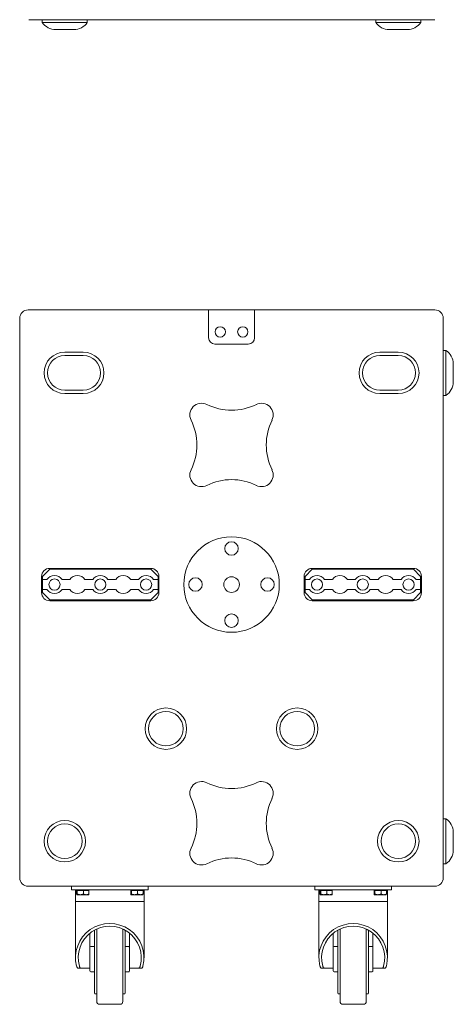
# Model space of a CAD drawing. Extents: x 22 to 3374, y -825 to 2267.
# Tile 1 of 12: x 22 to 503, y -825 to 268. Entities that reach past the tile are written whole.
import ezdxf

# ---------------------------------------------------------------- set-up
doc = ezdxf.new("R2010")
doc.units = 0
doc.layers.add('KF_SW_215E_SUSP_REAR', color=7, linetype='CONTINUOUS')
doc.layers.add('KF_SW_215E_SUSP_TOP', color=7, linetype='CONTINUOUS')

# ---------------------------------------------------------------- blocks, each defined once
blk = doc.blocks.new('KF_SW_215E_SUSP_REAR')
at = {"layer": 'KF_SW_215E_SUSP_REAR', "color": 7, "linetype": 'Continuous', "lineweight": 0}
for p, q in [((225, -1015), (-225, -1015)), ((-210, -1018), (-210, -1015)), ((-160, -1018), (-160, -1015)), ((160, -1018), (160, -1015)), ((210, -1018), (210, -1015)), ((225, -1015), (225.5, -1015)), ((-210, -1018), (-210, -1018)), ((-160, -1018), (-210, -1018)), ((-175, -1026), (-195, -1026)), ((210, -1018), (160, -1018)), ((160, -1018), (160, -1018)), ((195, -1026), (175, -1026))]:
    blk.add_line(p, q, dxfattribs=at)
for centre, start, end in [((-195, -1008), 213.749, 270), ((-175, -1008), 270, 326.251), ((175, -1008), 213.749, 270), ((195, -1008), 270, 326.251)]:
    blk.add_arc(centre, 18, start, end, dxfattribs=at)
blk = doc.blocks.new('KF_SW_215E_SUSP_TOP')
at = {"layer": 'KF_SW_215E_SUSP_TOP', "color": 7, "linetype": 'Continuous', "lineweight": 0}
for p, q in [((-225.7, 0), (-225.2, 0)), ((225.2, 0), (-225.2, 0)), ((-25.7, -31), (-25.7, 0)), ((25.3, 0), (25.3, -31)), ((-235.2, -630.5), (-235.2, -9.5)), ((225.2, 0), (224.7, 0)), ((234.7, -630.5), (234.7, -9.5)), ((18.3, -38), (-18.7, -38)), ((-185.2, -47), (-164.7, -47)), ((-164.7, -50.8), (-185.2, -50.8)), ((164.3, -47), (184.8, -47)), ((184.8, -50.8), (164.3, -50.8)), ((237.7, -45), (234.7, -45)), ((237.7, -45), (237.7, -70)), ((245.7, -60), (245.7, -80)), ((237.7, -70), (237.7, -95)), ((-185.2, -89.2), (-164.7, -89.2)), ((-164.7, -93), (-185.2, -93)), ((164.3, -89.2), (184.8, -89.2)), ((184.8, -93), (164.3, -93)), ((237.7, -95), (234.7, -95)), ((-209.9, -296), (-201.9, -288)), ((-201.9, -287), (-89.8, -287)), ((-201.9, -288), (-89.7, -288)), ((-89.7, -288), (-81.7, -296)), ((81.3, -296), (89.3, -288)), ((89.3, -287), (201.4, -287)), ((89.3, -288), (201.5, -288)), ((201.5, -288), (209.5, -296)), ((-210.9, -314), (-210.9, -296)), ((-209.9, -299.5), (-209.9, -296)), ((-209.9, -310.5), (-209.9, -299.5)), ((-209.9, -299.5), (-205, -299.5)), ((-188.3, -299.5), (-184.7, -299.5)), ((-183.2, -299.5), (-179.6, -299.5)), ((-162.9, -299.5), (-159.3, -299.5)), ((-157.8, -299.5), (-154.2, -299.5)), ((-137.5, -299.5), (-133.9, -299.5)), ((-132.4, -299.5), (-128.8, -299.5)), ((-112.1, -299.5), (-108.5, -299.5)), ((-107, -299.5), (-103.4, -299.5)), ((-86.7, -299.5), (-81.7, -299.5)), ((-81.7, -296), (-81.7, -299.5)), ((-81.7, -299.5), (-81.7, -310.5)), ((-80.8, -296), (-80.8, -314)), ((80.3, -314), (80.3, -296)), ((81.3, -299.5), (81.3, -296)), ((81.3, -310.5), (81.3, -299.5)), ((81.3, -299.5), (86.2, -299.5)), ((102.9, -299.5), (106.5, -299.5)), ((108, -299.5), (111.6, -299.5)), ((128.3, -299.5), (131.9, -299.5)), ((133.4, -299.5), (137, -299.5)), ((153.7, -299.5), (157.3, -299.5)), ((158.8, -299.5), (162.4, -299.5)), ((179.1, -299.5), (182.7, -299.5)), ((184.2, -299.5), (187.8, -299.5)), ((204.5, -299.5), (209.5, -299.5)), ((209.5, -296), (209.5, -299.5)), ((209.5, -299.5), (209.5, -310.5)), ((210.4, -296), (210.4, -314)), ((-205, -310.5), (-209.9, -310.5)), ((-209.9, -314), (-209.9, -310.5)), ((-201.9, -322), (-209.9, -314)), ((-184.7, -310.5), (-188.3, -310.5)), ((-179.6, -310.5), (-183.2, -310.5)), ((-159.3, -310.5), (-162.9, -310.5)), ((-154.2, -310.5), (-157.8, -310.5)), ((-133.9, -310.5), (-137.5, -310.5)), ((-128.8, -310.5), (-132.4, -310.5)), ((-108.5, -310.5), (-112.1, -310.5)), ((-103.4, -310.5), (-107, -310.5)), ((-81.7, -314), (-89.7, -322)), ((-81.7, -310.5), (-86.7, -310.5)), ((-81.7, -310.5), (-81.7, -314)), ((86.2, -310.5), (81.3, -310.5)), ((81.3, -314), (81.3, -310.5)), ((89.3, -322), (81.3, -314)), ((106.5, -310.5), (102.9, -310.5)), ((111.6, -310.5), (108, -310.5)), ((131.9, -310.5), (128.3, -310.5)), ((137, -310.5), (133.4, -310.5)), ((157.3, -310.5), (153.7, -310.5)), ((162.4, -310.5), (158.8, -310.5)), ((182.7, -310.5), (179.1, -310.5)), ((187.8, -310.5), (184.2, -310.5)), ((209.5, -314), (201.5, -322)), ((209.5, -310.5), (204.5, -310.5)), ((209.5, -310.5), (209.5, -314)), ((-89.7, -322), (-201.9, -322)), ((-89.8, -323), (-201.9, -323)), ((201.5, -322), (89.3, -322)), ((201.4, -323), (89.3, -323)), ((237.7, -565), (234.7, -565)), ((237.7, -565), (237.7, -590)), ((237.7, -590), (237.7, -615)), ((245.7, -580), (245.7, -600)), ((237.7, -615), (234.7, -615)), ((-225.2, -640), (-225.7, -640)), ((224.7, -640), (-225.2, -640)), ((-177.8, -640), (-177.8, -644)), ((-165.8, -644), (-177.8, -644)), ((-173.3, -644.6), (-173.3, -657)), ((-172.1, -648.7), (-172.1, -644.6)), ((-171.3, -644.6), (-172.1, -644.6)), ((-164.4, -644.6), (-171.3, -644.6)), ((-171.3, -644.6), (-171.3, -648.7)), ((-171.1, -644.6), (-171.1, -644)), ((-165.8, -644), (-104.8, -644)), ((-158.4, -644.6), (-164.4, -644.6)), ((-164.4, -644.6), (-164.4, -648.7)), ((-159.4, -644.6), (-159.4, -644)), ((-158.4, -644.6), (-158.4, -648.7)), ((-112.1, -648.7), (-112.1, -644.6)), ((-111.3, -644.6), (-112.1, -644.6)), ((-104.4, -644.6), (-111.3, -644.6)), ((-111.3, -644.6), (-111.3, -648.7)), ((-111.1, -644.6), (-111.1, -644)), ((-92.8, -644), (-104.8, -644)), ((-98.4, -644.6), (-104.4, -644.6)), ((-104.4, -644.6), (-104.4, -648.7)), ((-99.4, -644.6), (-99.4, -644)), ((-98.4, -644.6), (-98.4, -648.7)), ((-97.3, -644.6), (-97.3, -657)), ((-92.8, -640), (-92.8, -644)), ((92.2, -640), (92.2, -644)), ((104.2, -644), (92.2, -644)), ((96.7, -644), (96.7, -657)), ((98.7, -644.6), (97.9, -644.6)), ((97.9, -648.7), (97.9, -644.6)), ((105.6, -644.6), (98.7, -644.6)), ((98.7, -644.6), (98.7, -648.7)), ((98.9, -644.6), (98.9, -644)), ((104.2, -644), (165.2, -644)), ((111.6, -644.6), (105.6, -644.6)), ((105.6, -644.6), (105.6, -648.7)), ((110.6, -644.6), (110.6, -644)), ((111.6, -644.6), (111.6, -648.7)), ((158.7, -644.6), (157.9, -644.6)), ((157.9, -648.7), (157.9, -644.6)), ((165.6, -644.6), (158.7, -644.6)), ((158.7, -644.6), (158.7, -648.7)), ((158.9, -644.6), (158.9, -644)), ((177.2, -644), (165.2, -644)), ((171.6, -644.6), (165.6, -644.6)), ((165.6, -644.6), (165.6, -648.7)), ((170.6, -644.6), (170.6, -644)), ((171.6, -644.6), (171.6, -648.7)), ((172.7, -644), (172.7, -657)), ((177.2, -640), (177.2, -644)), ((224.7, -640), (225.2, -640)), ((-172.1, -648.7), (-172.1, -648.8)), ((-172.1, -648.8), (-172.1, -648.9)), ((-172.1, -648.8), (-172.1, -648.8)), ((-172.1, -648.9), (-172, -648.9)), ((-172.1, -648.9), (-172.1, -648.9)), ((-172, -648.9), (-172, -649)), ((-172, -649), (-172, -649.1)), ((-172, -649), (-172, -649)), ((-172, -649), (-172, -649)), ((-172, -649.1), (-171.9, -649.1)), ((-171.9, -649.1), (-171.9, -649.2)), ((-171.9, -649.1), (-171.9, -649.1)), ((-171.9, -649.2), (-171.8, -649.2)), ((-171.9, -649.2), (-171.9, -649.2)), ((-171.9, -649.2), (-171.9, -649.2)), ((-171.9, -649.2), (-171.9, -649.2)), ((-171.8, -649.2), (-171.8, -649.3)), ((-171.7, -649.3), (-171.8, -649.3)), ((-171.8, -649.3), (-171.8, -649.3)), ((-171.8, -649.3), (-171.7, -649.3)), ((-171.8, -649.3), (-171.8, -649.3)), ((-171.8, -649.3), (-171.8, -649.3)), ((-171.8, -649.3), (-171.8, -649.3)), ((-171.8, -649.3), (-171.8, -649.3)), ((-158.8, -649.3), (-171.7, -649.3)), ((-171.7, -649.3), (-171.6, -649.3)), ((-171.7, -649.3), (-171.7, -649.3)), ((-171.7, -649.3), (-171.7, -649.3)), ((-171.7, -649.3), (-171.7, -649.3)), ((-171.7, -649.3), (-171.7, -649.3)), ((-171.7, -649.3), (-171.7, -649.3)), ((-171.6, -649.2), (-171.5, -649.2)), ((-171.6, -649.2), (-171.6, -649.2)), ((-171.6, -649.3), (-171.6, -649.2)), ((-171.6, -649.3), (-171.6, -649.3)), ((-171.6, -649.3), (-171.6, -649.3)), ((-171.6, -649.3), (-171.6, -649.3)), ((-171.5, -649.1), (-171.4, -649)), ((-171.5, -649.1), (-171.5, -649.1)), ((-171.5, -649.1), (-171.5, -649.1)), ((-171.5, -649.2), (-171.5, -649.1)), ((-171.5, -649.2), (-171.5, -649.2)), ((-171.5, -649.2), (-171.5, -649.2)), ((-171.4, -648.9), (-171.3, -648.9)), ((-171.4, -648.9), (-171.4, -648.9)), ((-171.4, -649), (-171.4, -648.9)), ((-171.4, -649), (-171.4, -649)), ((-171.4, -649), (-171.4, -649)), ((-171.3, -648.8), (-171.3, -648.7)), ((-171.3, -648.7), (-171, -648.8)), ((-171.3, -648.8), (-171.3, -648.8)), ((-171.3, -648.9), (-171.3, -648.8)), ((-171, -648.8), (-170.6, -648.9)), ((-170.6, -648.9), (-170.3, -649)), ((-170.3, -649), (-170, -649.1)), ((-170, -649.1), (-169.8, -649.1)), ((-169.8, -649.1), (-169.5, -649.2)), ((-169.5, -649.2), (-169.2, -649.2)), ((-169.2, -649.2), (-168.9, -649.2)), ((-168.9, -649.2), (-168.7, -649.3)), ((-168.7, -649.3), (-168.4, -649.3)), ((-168.4, -649.3), (-168.1, -649.3)), ((-168.1, -649.3), (-167.8, -649.3)), ((-167.8, -649.3), (-167.6, -649.3)), ((-167.6, -649.3), (-167.3, -649.3)), ((-167.3, -649.3), (-167, -649.3)), ((-167, -649.3), (-166.8, -649.2)), ((-166.8, -649.2), (-166.5, -649.2)), ((-166.5, -649.2), (-166.2, -649.2)), ((-166.2, -649.2), (-165.9, -649.1)), ((-165.9, -649.1), (-165.7, -649.1)), ((-165.7, -649.1), (-165.4, -649)), ((-165.4, -649), (-165, -648.9)), ((-165, -648.9), (-164.7, -648.8)), ((-164.7, -648.8), (-164.4, -648.7)), ((-164.4, -648.7), (-164.1, -648.8)), ((-164.1, -648.8), (-163.8, -648.9)), ((-163.8, -648.9), (-163.6, -649)), ((-163.6, -649), (-163.3, -649.1)), ((-163.3, -649.1), (-163.1, -649.1)), ((-163.1, -649.1), (-162.8, -649.2)), ((-162.8, -649.2), (-162.6, -649.2)), ((-162.6, -649.2), (-162.3, -649.2)), ((-162.3, -649.2), (-162.1, -649.3)), ((-162.1, -649.3), (-161.9, -649.3)), ((-161.9, -649.3), (-161.6, -649.3)), ((-161.6, -649.3), (-161.4, -649.3)), ((-161.4, -649.3), (-161.2, -649.3)), ((-161.2, -649.3), (-160.9, -649.3)), ((-160.9, -649.3), (-160.7, -649.3)), ((-160.7, -649.3), (-160.4, -649.2)), ((-160.4, -649.2), (-160.2, -649.2)), ((-160.2, -649.2), (-160, -649.2)), ((-160, -649.2), (-159.7, -649.1)), ((-159.7, -649.1), (-159.5, -649.1)), ((-159.5, -649.1), (-159.2, -649)), ((-159.2, -649), (-158.9, -648.9)), ((-158.9, -648.9), (-158.7, -648.8)), ((-158.8, -649.3), (-158.7, -649.3)), ((-158.7, -648.8), (-158.4, -648.7)), ((-158.7, -649.2), (-158.7, -649.3)), ((-158.7, -649.2), (-158.7, -649.2)), ((-158.6, -649.2), (-158.7, -649.2)), ((-158.7, -649.3), (-158.7, -649.3)), ((-158.7, -649.3), (-158.7, -649.3)), ((-158.6, -649.1), (-158.6, -649.2)), ((-158.6, -649.1), (-158.6, -649.1)), ((-158.5, -649.1), (-158.6, -649.1)), ((-158.6, -649.2), (-158.6, -649.2)), ((-158.6, -649.2), (-158.6, -649.2)), ((-158.6, -649.2), (-158.6, -649.2)), ((-158.6, -649.2), (-158.6, -649.2)), ((-158.5, -648.9), (-158.5, -649)), ((-158.4, -648.9), (-158.5, -648.9)), ((-158.5, -649), (-158.5, -649.1)), ((-158.5, -649), (-158.5, -649)), ((-158.5, -649), (-158.5, -649)), ((-158.5, -649), (-158.5, -649)), ((-158.5, -649.1), (-158.5, -649.1)), ((-158.4, -648.7), (-158.4, -648.8)), ((-158.4, -648.8), (-158.4, -648.9)), ((-158.4, -648.8), (-158.4, -648.8)), ((-158.4, -648.8), (-158.4, -648.8)), ((-158.4, -648.9), (-158.4, -648.9)), ((-112.1, -648.7), (-112.1, -648.8)), ((-112.1, -648.8), (-112.1, -648.9)), ((-112.1, -648.8), (-112.1, -648.8)), ((-112.1, -648.9), (-112, -648.9)), ((-112.1, -648.9), (-112.1, -648.9)), ((-112, -648.9), (-112, -649)), ((-112, -649), (-112, -649.1)), ((-112, -649), (-112, -649)), ((-112, -649), (-112, -649)), ((-112, -649.1), (-111.9, -649.1)), ((-111.9, -649.1), (-111.9, -649.2)), ((-111.9, -649.1), (-111.9, -649.1)), ((-111.9, -649.2), (-111.8, -649.2)), ((-111.9, -649.2), (-111.9, -649.2)), ((-111.9, -649.2), (-111.9, -649.2)), ((-111.9, -649.2), (-111.9, -649.2)), ((-111.8, -649.2), (-111.8, -649.3)), ((-111.7, -649.3), (-111.8, -649.3)), ((-111.8, -649.3), (-111.8, -649.3)), ((-111.8, -649.3), (-111.7, -649.3)), ((-111.8, -649.3), (-111.8, -649.3)), ((-111.8, -649.3), (-111.8, -649.3)), ((-111.8, -649.3), (-111.8, -649.3)), ((-111.8, -649.3), (-111.8, -649.3)), ((-98.8, -649.3), (-111.7, -649.3)), ((-111.7, -649.3), (-111.6, -649.3)), ((-111.7, -649.3), (-111.7, -649.3)), ((-111.7, -649.3), (-111.7, -649.3)), ((-111.7, -649.3), (-111.7, -649.3)), ((-111.7, -649.3), (-111.7, -649.3)), ((-111.7, -649.3), (-111.7, -649.3)), ((-111.6, -649.2), (-111.5, -649.2)), ((-111.6, -649.2), (-111.6, -649.2)), ((-111.6, -649.3), (-111.6, -649.2)), ((-111.6, -649.3), (-111.6, -649.3)), ((-111.6, -649.3), (-111.6, -649.3)), ((-111.6, -649.3), (-111.6, -649.3)), ((-111.5, -649.1), (-111.4, -649)), ((-111.5, -649.1), (-111.5, -649.1)), ((-111.5, -649.1), (-111.5, -649.1)), ((-111.5, -649.2), (-111.5, -649.1)), ((-111.5, -649.2), (-111.5, -649.2)), ((-111.5, -649.2), (-111.5, -649.2)), ((-111.4, -648.9), (-111.3, -648.9)), ((-111.4, -648.9), (-111.4, -648.9)), ((-111.4, -649), (-111.4, -648.9)), ((-111.4, -649), (-111.4, -649)), ((-111.4, -649), (-111.4, -649)), ((-111.3, -648.8), (-111.3, -648.7)), ((-111.3, -648.7), (-111, -648.8)), ((-111.3, -648.8), (-111.3, -648.8)), ((-111.3, -648.9), (-111.3, -648.8)), ((-111, -648.8), (-110.6, -648.9)), ((-110.6, -648.9), (-110.3, -649)), ((-110.3, -649), (-110, -649.1)), ((-110, -649.1), (-109.8, -649.1)), ((-109.8, -649.1), (-109.5, -649.2)), ((-109.5, -649.2), (-109.2, -649.2)), ((-109.2, -649.2), (-108.9, -649.2)), ((-108.9, -649.2), (-108.7, -649.3)), ((-108.7, -649.3), (-108.4, -649.3)), ((-108.4, -649.3), (-108.1, -649.3)), ((-108.1, -649.3), (-107.8, -649.3)), ((-107.8, -649.3), (-107.6, -649.3)), ((-107.6, -649.3), (-107.3, -649.3)), ((-107.3, -649.3), (-107, -649.3)), ((-107, -649.3), (-106.8, -649.2)), ((-106.8, -649.2), (-106.5, -649.2)), ((-106.5, -649.2), (-106.2, -649.2)), ((-106.2, -649.2), (-105.9, -649.1)), ((-105.9, -649.1), (-105.7, -649.1)), ((-105.7, -649.1), (-105.4, -649)), ((-105.4, -649), (-105, -648.9)), ((-105, -648.9), (-104.7, -648.8)), ((-104.7, -648.8), (-104.4, -648.7)), ((-104.4, -648.7), (-104.1, -648.8)), ((-104.1, -648.8), (-103.8, -648.9)), ((-103.8, -648.9), (-103.6, -649)), ((-103.6, -649), (-103.3, -649.1)), ((-103.3, -649.1), (-103.1, -649.1)), ((-103.1, -649.1), (-102.8, -649.2)), ((-102.8, -649.2), (-102.6, -649.2)), ((-102.6, -649.2), (-102.3, -649.2)), ((-102.3, -649.2), (-102.1, -649.3)), ((-102.1, -649.3), (-101.9, -649.3)), ((-101.9, -649.3), (-101.6, -649.3)), ((-101.6, -649.3), (-101.4, -649.3)), ((-101.4, -649.3), (-101.2, -649.3)), ((-101.2, -649.3), (-100.9, -649.3)), ((-100.9, -649.3), (-100.7, -649.3)), ((-100.7, -649.3), (-100.4, -649.2)), ((-100.4, -649.2), (-100.2, -649.2)), ((-100.2, -649.2), (-100, -649.2)), ((-100, -649.2), (-99.7, -649.1)), ((-99.7, -649.1), (-99.5, -649.1)), ((-99.5, -649.1), (-99.2, -649)), ((-99.2, -649), (-98.9, -648.9)), ((-98.9, -648.9), (-98.7, -648.8)), ((-98.8, -649.3), (-98.7, -649.3)), ((-98.7, -648.8), (-98.4, -648.7)), ((-98.7, -649.2), (-98.7, -649.3)), ((-98.7, -649.2), (-98.7, -649.2)), ((-98.6, -649.2), (-98.7, -649.2)), ((-98.7, -649.3), (-98.7, -649.3)), ((-98.7, -649.3), (-98.7, -649.3)), ((-98.6, -649.1), (-98.6, -649.2)), ((-98.6, -649.1), (-98.6, -649.1)), ((-98.5, -649.1), (-98.6, -649.1)), ((-98.6, -649.2), (-98.6, -649.2)), ((-98.6, -649.2), (-98.6, -649.2)), ((-98.6, -649.2), (-98.6, -649.2)), ((-98.6, -649.2), (-98.6, -649.2)), ((-98.5, -648.9), (-98.5, -649)), ((-98.4, -648.9), (-98.5, -648.9)), ((-98.5, -649), (-98.5, -649.1)), ((-98.5, -649), (-98.5, -649)), ((-98.5, -649), (-98.5, -649)), ((-98.5, -649), (-98.5, -649)), ((-98.5, -649.1), (-98.5, -649.1)), ((-98.4, -648.7), (-98.4, -648.8)), ((-98.4, -648.8), (-98.4, -648.9)), ((-98.4, -648.8), (-98.4, -648.8)), ((-98.4, -648.8), (-98.4, -648.8)), ((-98.4, -648.9), (-98.4, -648.9)), ((97.9, -648.7), (97.9, -648.8)), ((97.9, -648.8), (97.9, -648.9)), ((97.9, -648.8), (97.9, -648.8)), ((97.9, -648.9), (98, -648.9)), ((97.9, -648.9), (97.9, -648.9)), ((98, -648.9), (98, -649)), ((98, -649), (98, -649.1)), ((98, -649), (98, -649)), ((98, -649), (98, -649)), ((98, -649.1), (98.1, -649.1)), ((98.1, -649.1), (98.1, -649.2)), ((98.1, -649.1), (98.1, -649.1)), ((98.1, -649.2), (98.2, -649.2)), ((98.1, -649.2), (98.1, -649.2)), ((98.1, -649.2), (98.1, -649.2)), ((98.1, -649.2), (98.1, -649.2)), ((98.2, -649.2), (98.2, -649.3)), ((98.3, -649.3), (98.2, -649.3)), ((98.2, -649.3), (98.2, -649.3)), ((98.2, -649.3), (98.3, -649.3)), ((98.2, -649.3), (98.2, -649.3)), ((98.2, -649.3), (98.2, -649.3)), ((98.2, -649.3), (98.2, -649.3)), ((98.2, -649.3), (98.2, -649.3)), ((111.2, -649.3), (98.3, -649.3)), ((98.3, -649.3), (98.4, -649.3)), ((98.3, -649.3), (98.3, -649.3)), ((98.3, -649.3), (98.3, -649.3)), ((98.3, -649.3), (98.3, -649.3)), ((98.3, -649.3), (98.3, -649.3)), ((98.3, -649.3), (98.3, -649.3)), ((98.4, -649.2), (98.5, -649.2)), ((98.4, -649.2), (98.4, -649.2)), ((98.4, -649.3), (98.4, -649.2)), ((98.4, -649.3), (98.4, -649.3)), ((98.4, -649.3), (98.4, -649.3)), ((98.4, -649.3), (98.4, -649.3)), ((98.5, -649.1), (98.6, -649)), ((98.5, -649.1), (98.5, -649.1)), ((98.5, -649.1), (98.5, -649.1)), ((98.5, -649.2), (98.5, -649.1)), ((98.5, -649.2), (98.5, -649.2)), ((98.5, -649.2), (98.5, -649.2)), ((98.6, -648.9), (98.7, -648.9)), ((98.6, -648.9), (98.6, -648.9)), ((98.6, -649), (98.6, -648.9)), ((98.6, -649), (98.6, -649)), ((98.6, -649), (98.6, -649)), ((98.7, -648.8), (98.7, -648.7)), ((98.7, -648.7), (99, -648.8)), ((98.7, -648.8), (98.7, -648.8)), ((98.7, -648.9), (98.7, -648.8)), ((99, -648.8), (99.4, -648.9)), ((99.4, -648.9), (99.7, -649)), ((99.7, -649), (100, -649.1)), ((100, -649.1), (100.2, -649.1)), ((100.2, -649.1), (100.5, -649.2)), ((100.5, -649.2), (100.8, -649.2)), ((100.8, -649.2), (101.1, -649.2)), ((101.1, -649.2), (101.3, -649.3)), ((101.3, -649.3), (101.6, -649.3)), ((101.6, -649.3), (101.9, -649.3)), ((101.9, -649.3), (102.2, -649.3)), ((102.2, -649.3), (102.4, -649.3)), ((102.4, -649.3), (102.7, -649.3)), ((102.7, -649.3), (103, -649.3)), ((103, -649.3), (103.2, -649.2)), ((103.2, -649.2), (103.5, -649.2)), ((103.5, -649.2), (103.8, -649.2)), ((103.8, -649.2), (104.1, -649.1)), ((104.1, -649.1), (104.3, -649.1)), ((104.3, -649.1), (104.6, -649)), ((104.6, -649), (105, -648.9)), ((105, -648.9), (105.3, -648.8)), ((105.3, -648.8), (105.6, -648.7)), ((105.6, -648.7), (105.9, -648.8)), ((105.9, -648.8), (106.2, -648.9)), ((106.2, -648.9), (106.4, -649)), ((106.4, -649), (106.7, -649.1)), ((106.7, -649.1), (106.9, -649.1)), ((106.9, -649.1), (107.2, -649.2)), ((107.2, -649.2), (107.4, -649.2)), ((107.4, -649.2), (107.7, -649.2)), ((107.7, -649.2), (107.9, -649.3)), ((107.9, -649.3), (108.1, -649.3)), ((108.1, -649.3), (108.4, -649.3)), ((108.4, -649.3), (108.6, -649.3)), ((108.6, -649.3), (108.8, -649.3)), ((108.8, -649.3), (109.1, -649.3)), ((109.1, -649.3), (109.3, -649.3)), ((109.3, -649.3), (109.6, -649.2)), ((109.6, -649.2), (109.8, -649.2)), ((109.8, -649.2), (110, -649.2)), ((110, -649.2), (110.3, -649.1)), ((110.3, -649.1), (110.5, -649.1)), ((110.5, -649.1), (110.8, -649)), ((110.8, -649), (111.1, -648.9)), ((111.1, -648.9), (111.3, -648.8)), ((111.2, -649.3), (111.3, -649.3)), ((111.3, -648.8), (111.6, -648.7)), ((111.3, -649.2), (111.3, -649.3)), ((111.3, -649.2), (111.3, -649.2)), ((111.4, -649.2), (111.3, -649.2)), ((111.3, -649.3), (111.3, -649.3)), ((111.3, -649.3), (111.3, -649.3)), ((111.4, -649.1), (111.4, -649.2)), ((111.4, -649.1), (111.4, -649.1)), ((111.5, -649.1), (111.4, -649.1)), ((111.4, -649.2), (111.4, -649.2)), ((111.4, -649.2), (111.4, -649.2)), ((111.4, -649.2), (111.4, -649.2)), ((111.4, -649.2), (111.4, -649.2)), ((111.5, -648.9), (111.5, -649)), ((111.6, -648.9), (111.5, -648.9)), ((111.5, -649), (111.5, -649.1)), ((111.5, -649), (111.5, -649)), ((111.5, -649), (111.5, -649)), ((111.5, -649), (111.5, -649)), ((111.5, -649.1), (111.5, -649.1)), ((111.6, -648.7), (111.6, -648.8)), ((111.6, -648.8), (111.6, -648.9)), ((111.6, -648.8), (111.6, -648.8)), ((111.6, -648.8), (111.6, -648.8)), ((111.6, -648.9), (111.6, -648.9)), ((157.9, -648.7), (157.9, -648.8)), ((157.9, -648.8), (157.9, -648.9)), ((157.9, -648.8), (157.9, -648.8)), ((157.9, -648.9), (158, -648.9)), ((157.9, -648.9), (157.9, -648.9)), ((158, -648.9), (158, -649)), ((158, -649), (158, -649.1)), ((158, -649), (158, -649)), ((158, -649), (158, -649)), ((158, -649.1), (158.1, -649.1)), ((158.1, -649.1), (158.1, -649.2)), ((158.1, -649.1), (158.1, -649.1)), ((158.1, -649.2), (158.2, -649.2)), ((158.1, -649.2), (158.1, -649.2)), ((158.1, -649.2), (158.1, -649.2)), ((158.1, -649.2), (158.1, -649.2)), ((158.2, -649.2), (158.2, -649.3)), ((158.2, -649.3), (158.3, -649.3)), ((158.2, -649.3), (158.2, -649.3)), ((158.2, -649.3), (158.2, -649.3)), ((158.2, -649.3), (158.2, -649.3)), ((158.2, -649.3), (158.2, -649.3)), ((158.3, -649.3), (158.2, -649.3)), ((158.2, -649.3), (158.2, -649.3)), ((158.3, -649.3), (158.4, -649.3)), ((158.3, -649.3), (158.3, -649.3)), ((158.3, -649.3), (158.3, -649.3)), ((158.3, -649.3), (158.3, -649.3)), ((158.3, -649.3), (158.3, -649.3)), ((158.3, -649.3), (158.3, -649.3)), ((171.2, -649.3), (158.3, -649.3)), ((158.4, -649.2), (158.5, -649.2)), ((158.4, -649.2), (158.4, -649.2)), ((158.4, -649.3), (158.4, -649.2)), ((158.4, -649.3), (158.4, -649.3)), ((158.4, -649.3), (158.4, -649.3)), ((158.4, -649.3), (158.4, -649.3)), ((158.5, -649.1), (158.6, -649)), ((158.5, -649.1), (158.5, -649.1)), ((158.5, -649.1), (158.5, -649.1)), ((158.5, -649.2), (158.5, -649.1)), ((158.5, -649.2), (158.5, -649.2)), ((158.5, -649.2), (158.5, -649.2)), ((158.6, -648.9), (158.7, -648.9)), ((158.6, -648.9), (158.6, -648.9)), ((158.6, -649), (158.6, -648.9)), ((158.6, -649), (158.6, -649)), ((158.6, -649), (158.6, -649)), ((158.7, -648.8), (158.7, -648.7)), ((158.7, -648.7), (159, -648.8)), ((158.7, -648.8), (158.7, -648.8)), ((158.7, -648.9), (158.7, -648.8)), ((159, -648.8), (159.4, -648.9)), ((159.4, -648.9), (159.7, -649)), ((159.7, -649), (160, -649.1)), ((160, -649.1), (160.2, -649.1)), ((160.2, -649.1), (160.5, -649.2)), ((160.5, -649.2), (160.8, -649.2)), ((160.8, -649.2), (161.1, -649.2)), ((161.1, -649.2), (161.3, -649.3)), ((161.3, -649.3), (161.6, -649.3)), ((161.6, -649.3), (161.9, -649.3)), ((161.9, -649.3), (162.2, -649.3)), ((162.2, -649.3), (162.4, -649.3)), ((162.4, -649.3), (162.7, -649.3)), ((162.7, -649.3), (163, -649.3)), ((163, -649.3), (163.2, -649.2)), ((163.2, -649.2), (163.5, -649.2)), ((163.5, -649.2), (163.8, -649.2)), ((163.8, -649.2), (164.1, -649.1)), ((164.1, -649.1), (164.3, -649.1)), ((164.3, -649.1), (164.6, -649)), ((164.6, -649), (165, -648.9)), ((165, -648.9), (165.3, -648.8)), ((165.3, -648.8), (165.6, -648.7)), ((165.6, -648.7), (165.9, -648.8)), ((165.9, -648.8), (166.2, -648.9)), ((166.2, -648.9), (166.4, -649)), ((166.4, -649), (166.7, -649.1)), ((166.7, -649.1), (166.9, -649.1)), ((166.9, -649.1), (167.2, -649.2)), ((167.2, -649.2), (167.4, -649.2)), ((167.4, -649.2), (167.7, -649.2)), ((167.7, -649.2), (167.9, -649.3)), ((167.9, -649.3), (168.1, -649.3)), ((168.1, -649.3), (168.4, -649.3)), ((168.4, -649.3), (168.6, -649.3)), ((168.6, -649.3), (168.8, -649.3)), ((168.8, -649.3), (169.1, -649.3)), ((169.1, -649.3), (169.3, -649.3)), ((169.3, -649.3), (169.6, -649.2)), ((169.6, -649.2), (169.8, -649.2)), ((169.8, -649.2), (170, -649.2)), ((170, -649.2), (170.3, -649.1)), ((170.3, -649.1), (170.5, -649.1)), ((170.5, -649.1), (170.8, -649)), ((170.8, -649), (171.1, -648.9)), ((171.1, -648.9), (171.3, -648.8)), ((171.2, -649.3), (171.3, -649.3)), ((171.3, -648.8), (171.6, -648.7)), ((171.3, -649.2), (171.3, -649.3)), ((171.3, -649.2), (171.3, -649.2)), ((171.4, -649.2), (171.3, -649.2)), ((171.3, -649.3), (171.3, -649.3)), ((171.3, -649.3), (171.3, -649.3)), ((171.4, -649.1), (171.4, -649.2)), ((171.4, -649.1), (171.4, -649.1)), ((171.5, -649.1), (171.4, -649.1)), ((171.4, -649.2), (171.4, -649.2)), ((171.4, -649.2), (171.4, -649.2)), ((171.4, -649.2), (171.4, -649.2)), ((171.4, -649.2), (171.4, -649.2)), ((171.5, -648.9), (171.5, -649)), ((171.6, -648.9), (171.5, -648.9)), ((171.5, -649), (171.5, -649.1)), ((171.5, -649), (171.5, -649)), ((171.5, -649), (171.5, -649)), ((171.5, -649), (171.5, -649)), ((171.5, -649.1), (171.5, -649.1)), ((171.6, -648.7), (171.6, -648.8)), ((171.6, -648.8), (171.6, -648.9)), ((171.6, -648.8), (171.6, -648.8)), ((171.6, -648.8), (171.6, -648.8)), ((171.6, -648.9), (171.6, -648.9)), ((-173.3, -657), (-173.3, -719.3)), ((-173.3, -657), (-97.3, -657)), ((-97.3, -657), (-173.3, -657)), ((-97.3, -657), (-97.3, -719.3)), ((96.7, -657), (96.7, -719.3)), ((96.7, -657), (172.7, -657)), ((172.7, -657), (96.7, -657)), ((172.7, -657), (172.7, -719.3)), ((-149.8, -687.4), (-149.8, -767.4)), ((-120.8, -687.4), (-120.8, -767.4)), ((120.2, -687.4), (120.2, -767.4)), ((149.2, -687.4), (149.2, -767.4)), ((-157.3, -692.1), (-157.3, -712.5)), ((-152.3, -688.7), (-152.3, -758.5)), ((-118.3, -688.7), (-118.3, -758.5)), ((-113.3, -692.1), (-113.3, -712.5)), ((112.7, -692.1), (112.7, -712.5)), ((117.7, -688.7), (117.7, -758.5)), ((151.7, -688.7), (151.7, -758.5)), ((156.7, -692.1), (156.7, -712.5)), ((-152.3, -707), (-156.3, -707)), ((-114.3, -707), (-118.3, -707)), ((117.7, -707), (113.7, -707)), ((155.7, -707), (151.7, -707)), ((-157.3, -712.5), (-157.3, -729.5)), ((-113.3, -712.5), (-113.3, -729.5)), ((112.7, -712.5), (112.7, -729.5)), ((156.7, -712.5), (156.7, -729.5)), ((-172, -728.8), (-172.1, -728.7)), ((-172, -729), (-172, -728.8)), ((-171.9, -729.2), (-172, -729)), ((-171.9, -729.4), (-171.9, -729.2)), ((-171.8, -729.5), (-171.9, -729.4)), ((-171.7, -729.7), (-171.8, -729.5)), ((-171.7, -729.8), (-171.7, -729.7)), ((-171.6, -729.9), (-171.7, -729.8)), ((-171.5, -730.1), (-171.6, -729.9)), ((-171.5, -730.2), (-171.5, -730.1)), ((-171.4, -730.3), (-171.5, -730.2)), ((-171.3, -730.4), (-171.4, -730.3)), ((-171.2, -730.5), (-171.3, -730.4)), ((-171.1, -730.6), (-171.2, -730.5)), ((-171, -730.7), (-171.1, -730.6)), ((-171, -730.7), (-171, -730.7)), ((-170.9, -730.8), (-171, -730.7)), ((-170.8, -730.9), (-170.9, -730.8)), ((-170.7, -730.9), (-170.8, -730.9)), ((-170.6, -730.9), (-170.7, -730.9)), ((-170.5, -731), (-170.6, -730.9)), ((-170.4, -731), (-170.5, -731)), ((-170.3, -731), (-170.4, -731)), ((-170.2, -731), (-170.3, -731)), ((-170.2, -731), (-166.9, -731)), ((-169, -728.7), (-168.9, -728.8)), ((-168.9, -728.8), (-168.9, -729)), ((-168.9, -729), (-168.8, -729.2)), ((-168.8, -729.2), (-168.7, -729.4)), ((-168.7, -729.4), (-168.7, -729.5)), ((-168.7, -729.5), (-168.6, -729.7)), ((-168.6, -729.7), (-168.5, -729.8)), ((-168.5, -729.8), (-168.5, -729.9)), ((-168.5, -729.9), (-168.4, -730.1)), ((-168.4, -730.1), (-168.3, -730.2)), ((-168.3, -730.2), (-168.2, -730.3)), ((-168.2, -730.3), (-168.1, -730.4)), ((-168.1, -730.4), (-168, -730.5)), ((-168, -730.5), (-167.9, -730.6)), ((-167.9, -730.6), (-167.8, -730.7)), ((-167.8, -730.7), (-167.7, -730.7)), ((-167.7, -730.7), (-167.6, -730.8)), ((-167.6, -730.8), (-167.5, -730.9)), ((-167.5, -730.9), (-167.4, -730.9)), ((-167.4, -730.9), (-167.3, -730.9)), ((-167.3, -730.9), (-167.2, -731)), ((-167.2, -731), (-167.1, -731)), ((-167.1, -731), (-167, -731)), ((-167, -731), (-166.9, -731)), ((-166.9, -731), (-159.7, -731)), ((-157.3, -731), (-159.7, -731)), ((-157.3, -729.5), (-157.3, -731)), ((-157.3, -731), (-157.3, -734)), ((-113.3, -729.5), (-113.3, -731)), ((-110.8, -731), (-113.3, -731)), ((-113.3, -731), (-113.3, -734)), ((-110.8, -731), (-103.6, -731)), ((-103.6, -731), (-100.3, -731)), ((-103.6, -731), (-103.5, -731)), ((-103.5, -731), (-103.4, -731)), ((-103.4, -731), (-103.3, -731)), ((-103.3, -731), (-103.2, -730.9)), ((-103.2, -730.9), (-103.1, -730.9)), ((-103.1, -730.9), (-103, -730.9)), ((-103, -730.9), (-102.9, -730.8)), ((-102.9, -730.8), (-102.8, -730.7)), ((-102.8, -730.7), (-102.7, -730.7)), ((-102.7, -730.7), (-102.6, -730.6)), ((-102.6, -730.6), (-102.5, -730.5)), ((-102.5, -730.5), (-102.4, -730.4)), ((-102.4, -730.4), (-102.3, -730.3)), ((-102.3, -730.3), (-102.2, -730.2)), ((-102.2, -730.2), (-102.1, -730.1)), ((-102.1, -730.1), (-102, -729.9)), ((-102, -729.8), (-101.9, -729.7)), ((-102, -729.9), (-102, -729.8)), ((-101.9, -729.7), (-101.8, -729.5)), ((-101.8, -729.4), (-101.7, -729.2)), ((-101.8, -729.5), (-101.8, -729.4)), ((-101.7, -729.2), (-101.6, -729)), ((-101.6, -728.8), (-101.5, -728.7)), ((-101.6, -729), (-101.6, -728.8)), ((-100.2, -731), (-100.3, -731)), ((-100.1, -731), (-100.2, -731)), ((-100, -731), (-100.1, -731)), ((-99.9, -730.9), (-100, -731)), ((-99.8, -730.9), (-99.9, -730.9)), ((-99.7, -730.9), (-99.8, -730.9)), ((-99.6, -730.8), (-99.7, -730.9)), ((-99.5, -730.7), (-99.6, -730.8)), ((-99.4, -730.6), (-99.5, -730.7)), ((-99.5, -730.7), (-99.5, -730.7)), ((-99.3, -730.5), (-99.4, -730.6)), ((-99.2, -730.4), (-99.3, -730.5)), ((-99.1, -730.3), (-99.2, -730.4)), ((-99, -730.2), (-99.1, -730.3)), ((-98.9, -729.9), (-99, -730.1)), ((-99, -730.1), (-99, -730.2)), ((-98.8, -729.8), (-98.9, -729.9)), ((-98.7, -729.5), (-98.8, -729.7)), ((-98.8, -729.7), (-98.8, -729.8)), ((-98.6, -729.4), (-98.7, -729.5)), ((-98.5, -729), (-98.6, -729.2)), ((-98.6, -729.2), (-98.6, -729.4)), ((-98.4, -728.7), (-98.5, -728.8)), ((-98.5, -728.8), (-98.5, -729)), ((98, -728.8), (97.9, -728.7)), ((98, -729), (98, -728.8)), ((98.1, -729.2), (98, -729)), ((98.1, -729.4), (98.1, -729.2)), ((98.2, -729.5), (98.1, -729.4)), ((98.3, -729.7), (98.2, -729.5)), ((98.3, -729.8), (98.3, -729.7)), ((98.4, -729.9), (98.3, -729.8)), ((98.5, -730.1), (98.4, -729.9)), ((98.5, -730.2), (98.5, -730.1)), ((98.6, -730.3), (98.5, -730.2)), ((98.7, -730.4), (98.6, -730.3)), ((98.8, -730.5), (98.7, -730.4)), ((98.9, -730.6), (98.8, -730.5)), ((99, -730.7), (98.9, -730.6)), ((99, -730.7), (99, -730.7)), ((99.1, -730.8), (99, -730.7)), ((99.2, -730.9), (99.1, -730.8)), ((99.3, -730.9), (99.2, -730.9)), ((99.4, -730.9), (99.3, -730.9)), ((99.5, -731), (99.4, -730.9)), ((99.6, -731), (99.5, -731)), ((99.7, -731), (99.6, -731)), ((99.8, -731), (99.7, -731)), ((99.8, -731), (103.1, -731)), ((101, -728.7), (101.1, -728.8)), ((101.1, -728.8), (101.1, -729)), ((101.1, -729), (101.2, -729.2)), ((101.2, -729.2), (101.3, -729.4)), ((101.3, -729.4), (101.3, -729.5)), ((101.3, -729.5), (101.4, -729.7)), ((101.4, -729.7), (101.5, -729.8)), ((101.5, -729.8), (101.5, -729.9)), ((101.5, -729.9), (101.6, -730.1)), ((101.6, -730.1), (101.7, -730.2)), ((101.7, -730.2), (101.8, -730.3)), ((101.8, -730.3), (101.9, -730.4)), ((101.9, -730.4), (102, -730.5)), ((102, -730.5), (102.1, -730.6)), ((102.1, -730.6), (102.2, -730.7)), ((102.2, -730.7), (102.3, -730.7)), ((102.3, -730.7), (102.4, -730.8)), ((102.4, -730.8), (102.5, -730.9)), ((102.5, -730.9), (102.6, -730.9)), ((102.6, -730.9), (102.7, -730.9)), ((102.7, -730.9), (102.8, -731)), ((102.8, -731), (102.9, -731)), ((102.9, -731), (103, -731)), ((103, -731), (103.1, -731)), ((103.1, -731), (110.3, -731)), ((112.7, -731), (110.3, -731)), ((112.7, -729.5), (112.7, -731)), ((112.7, -731), (112.7, -734)), ((156.7, -729.5), (156.7, -731)), ((159.2, -731), (156.7, -731)), ((156.7, -731), (156.7, -734)), ((159.2, -731), (166.4, -731)), ((166.4, -731), (169.7, -731)), ((166.4, -731), (166.5, -731)), ((166.5, -731), (166.6, -731)), ((166.6, -731), (166.7, -731)), ((166.7, -731), (166.8, -730.9)), ((166.8, -730.9), (166.9, -730.9)), ((166.9, -730.9), (167, -730.9)), ((167, -730.9), (167.1, -730.8)), ((167.1, -730.8), (167.2, -730.7)), ((167.2, -730.7), (167.3, -730.7)), ((167.3, -730.7), (167.4, -730.6)), ((167.4, -730.6), (167.5, -730.5)), ((167.5, -730.5), (167.6, -730.4)), ((167.6, -730.4), (167.7, -730.3)), ((167.7, -730.3), (167.8, -730.2)), ((167.8, -730.2), (167.9, -730.1)), ((167.9, -730.1), (168, -729.9)), ((168, -729.8), (168.1, -729.7)), ((168, -729.9), (168, -729.8)), ((168.1, -729.7), (168.2, -729.5)), ((168.2, -729.4), (168.3, -729.2)), ((168.2, -729.5), (168.2, -729.4)), ((168.3, -729.2), (168.4, -729)), ((168.4, -728.8), (168.5, -728.7)), ((168.4, -729), (168.4, -728.8)), ((169.8, -731), (169.7, -731)), ((169.9, -731), (169.8, -731)), ((170, -731), (169.9, -731)), ((170.1, -730.9), (170, -731)), ((170.2, -730.9), (170.1, -730.9)), ((170.3, -730.9), (170.2, -730.9)), ((170.4, -730.8), (170.3, -730.9)), ((170.5, -730.7), (170.4, -730.8)), ((170.6, -730.6), (170.5, -730.7)), ((170.5, -730.7), (170.5, -730.7)), ((170.7, -730.5), (170.6, -730.6)), ((170.8, -730.4), (170.7, -730.5)), ((170.9, -730.3), (170.8, -730.4)), ((171, -730.2), (170.9, -730.3)), ((171.1, -729.9), (171, -730.1)), ((171, -730.1), (171, -730.2)), ((171.2, -729.8), (171.1, -729.9)), ((171.3, -729.5), (171.2, -729.7)), ((171.2, -729.7), (171.2, -729.8)), ((171.4, -729.4), (171.3, -729.5)), ((171.5, -729), (171.4, -729.2)), ((171.4, -729.2), (171.4, -729.4)), ((171.6, -728.7), (171.5, -728.8)), ((171.5, -728.8), (171.5, -729)), ((-152.3, -735), (-156.3, -735)), ((-114.3, -735), (-118.3, -735)), ((117.7, -735), (113.7, -735)), ((155.7, -735), (151.7, -735)), ((-149.8, -759.5), (-151.3, -759.5)), ((-119.3, -759.5), (-120.8, -759.5)), ((120.2, -759.5), (118.7, -759.5)), ((150.7, -759.5), (149.2, -759.5)), ((-149.8, -767.4), (-149.8, -768)), ((-123.8, -771), (-146.8, -771)), ((-120.8, -767.4), (-120.8, -768)), ((120.2, -767.4), (120.2, -768)), ((146.2, -771), (123.2, -771)), ((149.2, -767.4), (149.2, -768))]:
    blk.add_line(p, q, dxfattribs=at)
for centre, radius in [((-12.7, -24.5), 5.75), ((12.3, -24.5), 5.75), ((-0.2, -305), 53), ((-0.2, -265), 7.5), ((-196.6, -305), 6.2), ((-145.8, -305), 6.2), ((-95, -305), 6.2), ((-40.2, -305), 7.5), ((-0.2, -305), 8.65), ((39.7, -305), 7.5), ((94.6, -305), 6.2), ((145.4, -305), 6.2), ((196.2, -305), 6.2), ((-0.2, -345), 7.5), ((-73, -465), 23), ((-73, -465), 19.2), ((72.6, -465), 23), ((72.6, -465), 19.2), ((-185.2, -590), 23), ((184.8, -590), 23), ((-185.2, -590), 19.2), ((184.8, -590), 19.2)]:
    blk.add_circle(centre, radius, dxfattribs=at)
for centre, radius, start, end in [((-225.7, -9.5), 9.5, 90, 180), ((225.2, -9.5), 9.5, 0, 90), ((-18.7, -31), 7, 180, 270), ((18.3, -31), 7, 270, 0), ((-185.2, -70), 23, 90, 270), ((-185.2, -70), 19.2, 90, 270), ((-164.7, -70), 23, 270, 90), ((-164.7, -70), 19.2, 270, 90), ((164.3, -70), 23, 90, 270), ((164.3, -70), 19.2, 90, 270), ((184.8, -70), 23, 270, 90), ((184.8, -70), 19.2, 270, 90), ((227.7, -60), 18, 0, 56.251), ((227.7, -80), 18, 303.749, 0), ((-33.5, -116.7), 13, 63.644, 206.356), ((-0.2, -49.5), 62, 243.644, 296.356), ((33, -116.7), 13, 333.644, 116.356), ((-100.7, -150), 62, 333.644, 26.356), ((100.3, -150), 62, 153.644, 206.356), ((-33.5, -183.3), 13, 153.644, 296.356), ((33, -183.3), 13, 243.644, 26.356), ((-0.2, -250.5), 62, 63.644, 116.356), ((-201.9, -296), 9, 90, 180), ((-196.6, -305), 10, 33.367, 146.633), ((-171.2, -305), 10, 33.367, 146.633), ((-145.8, -305), 10, 33.367, 146.633), ((-120.4, -305), 10, 33.367, 146.633), ((-95, -305), 10, 33.367, 146.633), ((-89.8, -296), 9, 0, 90), ((89.3, -296), 9, 90, 180), ((94.6, -305), 10, 33.367, 146.633), ((120, -305), 10, 33.367, 146.633), ((145.4, -305), 10, 33.367, 146.633), ((170.8, -305), 10, 33.367, 146.633), ((196.2, -305), 10, 33.367, 146.633), ((201.4, -296), 9, 0, 90), ((-183.9, -305), 5.55, 82.3033, 97.6967), ((-158.5, -305), 5.55, 82.3033, 97.6967), ((-133.1, -305), 5.55, 82.3033, 97.6967), ((-107.7, -305), 5.55, 82.3033, 97.6967), ((107.3, -305), 5.55, 82.3033, 97.6967), ((132.7, -305), 5.55, 82.3033, 97.6967), ((158.1, -305), 5.55, 82.3033, 97.6967), ((183.5, -305), 5.55, 82.3033, 97.6967), ((-201.9, -314), 9, 180, 270), ((-196.6, -305), 10, 213.367, 326.633), ((-183.9, -305), 5.55, 262.3033, 277.6967), ((-171.2, -305), 10, 213.367, 326.633), ((-158.5, -305), 5.55, 262.3033, 277.6967), ((-145.8, -305), 10, 213.367, 326.633), ((-133.1, -305), 5.55, 262.3033, 277.6967), ((-120.4, -305), 10, 213.367, 326.633), ((-107.7, -305), 5.55, 262.3033, 277.6967), ((-95, -305), 10, 213.367, 326.633), ((-89.8, -314), 9, 270, 0), ((89.3, -314), 9, 180, 270), ((94.6, -305), 10, 213.367, 326.633), ((107.3, -305), 5.55, 262.3033, 277.6967), ((120, -305), 10, 213.367, 326.633), ((132.7, -305), 5.55, 262.3033, 277.6967), ((145.4, -305), 10, 213.367, 326.633), ((158.1, -305), 5.55, 262.3033, 277.6967), ((170.8, -305), 10, 213.367, 326.633), ((183.5, -305), 5.55, 262.3033, 277.6967), ((196.2, -305), 10, 213.367, 326.633), ((201.4, -314), 9, 270, 0), ((-33.5, -536.7), 13, 63.644, 206.356), ((33, -536.7), 13, 333.644, 116.356), ((-0.2, -469.5), 62, 243.644, 296.356), ((-100.7, -570), 62, 333.644, 26.356), ((100.3, -570), 62, 153.644, 206.356), ((227.7, -580), 18, 0, 56.251), ((-33.5, -603.3), 13, 153.644, 296.356), ((33, -603.3), 13, 243.644, 26.356), ((227.7, -600), 18, 303.749, 0), ((-0.2, -670.5), 62, 63.644, 116.356), ((-225.7, -630.5), 9.5, 180, 270), ((225.2, -630.5), 9.5, 270, 0), ((-135.3, -719.3), 38, 345.7309, 194.2691), ((-135.3, -719.3), 35, 344.4784, 195.5216), ((134.7, -719.3), 38, 345.7309, 194.2691), ((134.7, -719.3), 35, 344.4784, 195.5216), ((-156.3, -708), 1, 90, 180), ((-114.3, -708), 1, 0, 90), ((113.7, -708), 1, 90, 180), ((155.7, -708), 1, 0, 90), ((-156.3, -734), 1, 180, 270), ((-114.3, -734), 1, 270, 0), ((113.7, -734), 1, 180, 270), ((155.7, -734), 1, 270, 0), ((-151.3, -758.5), 1, 180, 270), ((-119.3, -758.5), 1, 270, 0), ((118.7, -758.5), 1, 180, 270), ((150.7, -758.5), 1, 270, 0), ((-146.8, -768), 3, 180, 270), ((-123.8, -768), 3, 270, 0), ((123.2, -768), 3, 180, 270), ((146.2, -768), 3, 270, 0)]:
    blk.add_arc(centre, radius, start, end, dxfattribs=at)

msp = doc.modelspace()

# ---------------------------------------------------------------- block references
at = {"layer": 'KF_SW_215E_SUSP_REAR'}
msp.add_blockref('KF_SW_215E_SUSP_REAR', (257.3, 1283.4), dxfattribs=at)
at = {"layer": 'KF_SW_215E_SUSP_TOP'}
msp.add_blockref('KF_SW_215E_SUSP_TOP', (257.5, -53.7), dxfattribs=at)

doc.saveas('drawing.dxf')
